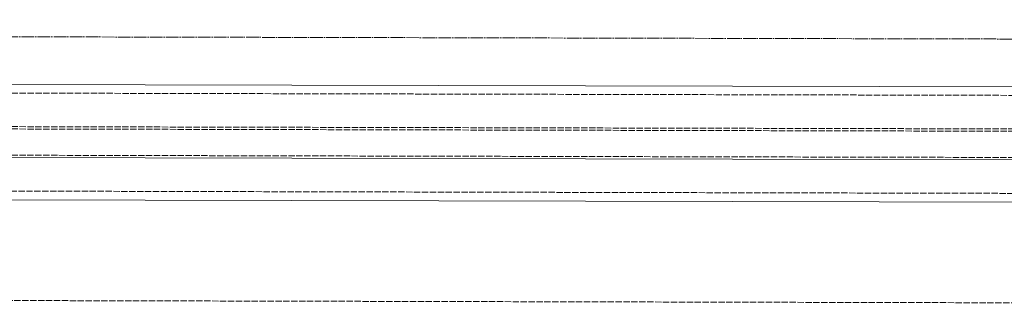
# Model space of a CAD drawing. Header units: millimetres. Extents: x -15129 to 9171, y -18789 to 5877.
# Tile 54 of 256: x -8113 to -7646, y -14901 to -14764. Entities that reach past the tile are written whole.
import ezdxf

# ---------------------------------------------------------------- set-up
doc = ezdxf.new("R2010")
doc.units = ezdxf.units.MM
doc.linetypes.add('ACAD_ISO02W100', pattern=[15, 12, -3])
doc.linetypes.add('ACAD_ISO04W100', pattern=[30, 24, -3, 0, -3])
for name, color, linetype in [('AS_Belki', 145, 'Continuous'), ('AS_Sciany betonowe', 252, 'Continuous'), ('AS_Siatki', 72, 'Continuous')]:
    doc.layers.add(name, color=color, linetype=linetype)

msp = doc.modelspace()

# ---------------------------------------------------------------- linework, layer by layer
at = {"layer": 'AS_Belki', "color": 145, "linetype": 'Continuous', "lineweight": 13, "ltscale": 0.25}
for p, q in [((-6295.25, -14798.9), (-8256.16, -14794.47)), ((-6295.33, -14833.54), (-8256.24, -14829.11)), ((-8246.29, -14849.13), (-6305.38, -14853.52))]:
    msp.add_line(p, q, dxfattribs=at)
at = {"layer": 'AS_Belki', "color": 84, "linetype": 'ACAD_ISO02W100', "lineweight": 13, "ltscale": 0.25}
for p, q in [((-6295.26, -14803), (-8256.17, -14798.57)), ((-6295.3, -14818.9), (-8256.21, -14814.47)), ((-6295.3, -14820), (-8256.21, -14815.57)), ((-6295.33, -14832.44), (-8256.24, -14828.01)), ((-8256.28, -14845.01), (-6295.37, -14849.44))]:
    msp.add_line(p, q, dxfattribs=at)
at = {"layer": 'AS_Sciany betonowe', "color": 145, "linetype": 'ACAD_ISO02W100', "lineweight": 13, "ltscale": 0.25}
msp.add_line((-6286.49, -14901.33), (-8265.39, -14896.84), dxfattribs=at)
at = {"layer": 'AS_Siatki', "color": 20, "linetype": 'ACAD_ISO04W100', "lineweight": 13, "ltscale": 0.25}
msp.add_line((-11691.86, -14764.11), (41.47, -14790.66), dxfattribs=at)

doc.saveas('drawing.dxf')
